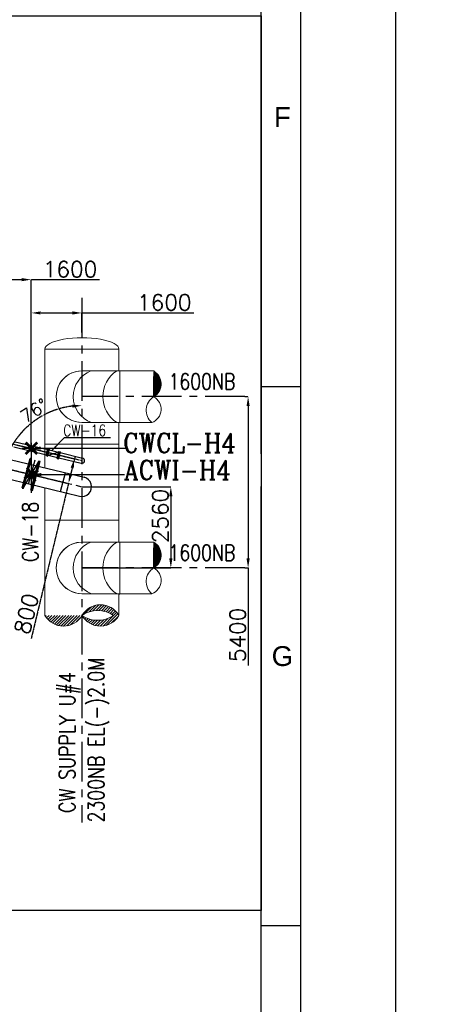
# Model space of a CAD drawing. Header units: inches. Extents: x -341304 to 31571016, y -692717 to 2132253.
# Tile 224 of 256: x 876205 to 903691, y -446218 to -384121. Entities that reach past the tile are written whole.
import ezdxf
from ezdxf.enums import TextEntityAlignment as Align

# ---------------------------------------------------------------- set-up
doc = ezdxf.new("R2010")
doc.units = ezdxf.units.IN
doc.header["$MEASUREMENT"] = 0
doc.linetypes.add('CENTER', pattern=[2, 1.25, -0.25, 0.25, -0.25])
for name, color, linetype in [('0-CL', 8, 'CENTER'), ('0-CW GAS CHLORINATION', 30, 'Continuous'), ('0-CW SUPPLY', 4, 'Continuous'), ('acw', 6, 'Continuous'), ('CWPIPE', 3, 'CENTER'), ('DIM', 1, 'Continuous'), ('ENCASING', 44, 'Continuous'), ('EQP0', 3, 'Continuous'), ('text', 3, 'Continuous')]:
    doc.layers.add(name, color=color, linetype=linetype)
doc.styles.add('ROMANC', font='ROMANC.SHX')
doc.styles.add('ROMANS', font='romans')
doc.styles.add('ROMANT', font='romant', dxfattribs={"height": 5})
doc.styles.get("Standard").update_dxf_attribs({"font": 'arial.ttf'})
doc.dimstyles.new('DIMS-150', dxfattribs={"dimscale": 150, "dimtxt": 2.5, "dimasz": 2.5, "dimexe": 1, "dimexo": 1, "dimgap": 1, "dimtad": 1, "dimtih": 1, "dimtoh": 1, "dimdec": 0, "dimzin": 0, "dimdsep": 46, "dimtxsty": 'ROMANS', "dimcen": 1, "dimclrd": 8, "dimclre": 8, "dimclrt": 3, "dimadec": 0, "dimazin": 0, "dimtfac": 1, "dimtdec": 0, "dimtix": 1, "dimtofl": 0, "dimtmove": 0, "dimatfit": 3, "dimfxl": 1, "dimtolj": 1, "dimtzin": 0, "dimarcsym": 0})
doc.dimstyles.new('User-300', dxfattribs={"dimscale": 400, "dimtxt": 1.5, "dimasz": 1.25, "dimexe": 1, "dimexo": 1, "dimgap": 0.4, "dimtad": 1, "dimdec": 0, "dimlfac": 0.5, "dimzin": 0, "dimdsep": 46, "dimtxsty": 'ROMANS', "dimcen": 1, "dimclrd": 8, "dimclre": 8, "dimclrt": 3, "dimadec": 0, "dimazin": 0, "dimtfac": 1, "dimtdec": 0, "dimtix": 1, "dimtofl": 0, "dimtmove": 0, "dimatfit": 3, "dimfxl": 1, "dimtolj": 1, "dimtzin": 0, "dimarcsym": 0})

# ---------------------------------------------------------------- blocks, each defined once
blk = doc.blocks.new("E'-E'")
at = {"layer": 'text', "insert": (269411.5324228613, -232817.9528739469, -385005.2532784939), "char_height": 900, "width": 8168.930210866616, "attachment_point": 1, "style": 'ROMANS'}
blk.add_mtext('\\pi981.61;{\\W0.8;600NB ACW \\P\\pi981.61;SUPPLY/CW \\P\\pi1701.6;MAKE UP}', dxfattribs=at)
blk = doc.blocks.new('BFV SEAL')
at = {"layer": 'DIM', "color": 1, "insert": (-396560.5151685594, -329721.1268683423, 10342.25757478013), "char_height": 1250, "width": 21761.29386176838, "attachment_point": 1, "style": 'ROMANT'}
blk.add_mtext('\\pi5809.2;{\\W0.8;SCHEME FOR \\P\\pi1999.7;INSTALLATION OF BFV \\P\\pi7642.6;CW1,2&3}', dxfattribs=at)
blk = doc.blocks.new('FORMAT-A0')
for p, q in [((1171.973470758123, 125.8224208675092), (1171.973470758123, 817.0074858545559)), ((1171.973470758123, 421.0074858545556), (1176.973470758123, 421.0074858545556)), ((1171.973470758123, 353.0074858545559), (1176.973470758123, 353.0074858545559))]:
    blk.add_line(p, q)
for points in [[(1188.973470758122, 841.0074858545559), (-0.0265292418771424, 841.0074858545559), (-0.0265292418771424, 0.0074858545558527), (1188.973470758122, 0.0074858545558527)], [(1176.973470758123, 829.0074858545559), (11.97347075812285, 829.0074858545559), (11.97347075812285, 12.00748585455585), (1176.973470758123, 12.00748585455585)]]:
    blk.add_lwpolyline(points, close=True)
for s, p in [('F', (1174.662730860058, 455.0074858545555)), ('G', (1174.662730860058, 387.0074858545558))]:
    blk.add_text(s, height=2.5).set_placement(p, align=Align.MIDDLE)
blk = doc.blocks.new('A$C38D84FB9')
at = {"layer": 'CWPIPE', "color": 1, "ltscale": 1000, "const_width": 75}
for points in [[(0, 0), (-162.1200005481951, 162.1200005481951)], [(0, 0), (-162.1200005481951, -162.1200005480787)], [(0, 0), (162.1200005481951, 162.1200005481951)], [(0, 0), (162.1200005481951, -162.1200005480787)]]:
    blk.add_lwpolyline(points, dxfattribs=at)
blk = doc.blocks.new('*D639')
at = {"layer": '0-CL', "color": 8, "lineweight": -2, "transparency": 16777216}
for p, q in [((873731.9029531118, -401197.9754629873), (873731.9029531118, -400515.865206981)), ((874331.9029531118, -400515.865206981), (876332.0003412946, -400515.865206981)), ((876932.0003412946, -411304.6762356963), (876932.0003412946, -400515.865206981)), ((876932.0003412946, -400515.865206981), (881232.952722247, -400515.865206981))]:
    blk.add_line(p, q, dxfattribs=at)
at = {"layer": '0-CL', "color": 8, "transparency": 16777216}
for points in [[(874331.9029531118, -400415.865206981), (874331.9029531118, -400615.865206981), (873731.9029531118, -400515.865206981)], [(876332.0003412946, -400415.865206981), (876332.0003412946, -400615.865206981), (876932.0003412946, -400515.865206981)]]:
    blk.add_solid(points, dxfattribs=at)
at = {"layer": 'Defpoints', "color": 0, "transparency": 16777216}
for p in [(876932.0003412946, -400515.865206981), (873731.9029531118, -401197.9754629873), (876932.0003412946, -411304.6762356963)]:
    blk.add_point(p, dxfattribs=at)
at = {"layer": '0-CL', "color": 3, "transparency": 16777216, "insert": (879382.4765317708, -399855.865206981), "char_height": 1000, "attachment_point": 5, "style": 'ROMANS'}
blk.add_mtext('\\A1;1600', dxfattribs=at)
blk = doc.blocks.new('*D551')
at = {"layer": '0-CL', "color": 8, "lineweight": -2, "transparency": 16777216}
for p, q in [((876932.0003412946, -403123.3978924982), (876932.0003412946, -402615.8720188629)), ((877532.0003412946, -402615.8720188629), (879531.902950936, -402615.8720188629)), ((880131.902950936, -403858.8081497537), (880131.902950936, -402615.8720188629)), ((880131.902950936, -402615.8720188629), (887182.1319290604, -402615.8720188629))]:
    blk.add_line(p, q, dxfattribs=at)
at = {"layer": '0-CL', "color": 8, "transparency": 16777216}
for points in [[(877532.0003412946, -402515.8720188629), (877532.0003412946, -402715.8720188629), (876932.0003412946, -402615.8720188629)], [(879531.902950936, -402515.8720188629), (879531.902950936, -402715.8720188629), (880131.902950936, -402615.8720188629)]]:
    blk.add_solid(points, dxfattribs=at)
at = {"layer": 'Defpoints', "color": 0, "transparency": 16777216}
for p in [(880131.902950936, -402615.8720188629), (876932.0003412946, -403123.3978924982), (880131.902950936, -403858.8081497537)]:
    blk.add_point(p, dxfattribs=at)
at = {"layer": '0-CL', "color": 3, "transparency": 16777216, "insert": (885331.6557385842, -401955.8720188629), "char_height": 1000, "attachment_point": 5, "style": 'ROMANS'}
blk.add_mtext('\\A1;1600', dxfattribs=at)
blk = doc.blocks.new('*D554')
at = {"layer": '0-CL', "color": 8, "lineweight": -2, "transparency": 16777216}
for p, q in [((890410.3237276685, -407895.1375119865), (890616.6547593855, -407895.1375119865)), ((890616.6547593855, -408495.1375119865), (890616.6547593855, -418095.1375119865)), ((890410.3237276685, -418695.1375119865), (890616.6547593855, -418695.1375119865)), ((890616.6547593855, -418695.1375119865), (890616.6547593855, -424843.2552801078))]:
    blk.add_line(p, q, dxfattribs=at)
at = {"layer": '0-CL', "color": 8, "transparency": 16777216}
for points in [[(890516.6547593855, -408495.1375119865), (890716.6547593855, -408495.1375119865), (890616.6547593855, -407895.1375119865)], [(890516.6547593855, -418095.1375119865), (890716.6547593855, -418095.1375119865), (890616.6547593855, -418695.1375119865)]]:
    blk.add_solid(points, dxfattribs=at)
at = {"layer": 'Defpoints', "color": 0, "transparency": 16777216}
for p in [(890410.3237276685, -407895.1375119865), (890410.3237276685, -418695.1375119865), (890616.6547593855, -418695.1375119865)]:
    blk.add_point(p, dxfattribs=at)
at = {"layer": '0-CL', "color": 3, "transparency": 16777216, "insert": (889956.6547593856, -422921.3505182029), "char_height": 1000, "attachment_point": 5, "rotation": 90, "style": 'ROMANS'}
blk.add_mtext('\\A1;5400', dxfattribs=at)
blk = doc.blocks.new('*D640')
at = {"layer": '0-CL', "color": 8, "lineweight": -2, "transparency": 16777216}
for p, q in [((880131.9029490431, -413572.8066929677), (885741.0682017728, -413572.8066929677)), ((885741.0682017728, -414172.8066929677), (885741.0682017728, -418095.1375119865)), ((880131.9029509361, -418695.1375119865), (885741.0682017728, -418695.1375119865))]:
    blk.add_line(p, q, dxfattribs=at)
at = {"layer": '0-CL', "color": 8, "transparency": 16777216}
for points in [[(885641.0682017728, -414172.8066929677), (885841.0682017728, -414172.8066929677), (885741.0682017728, -413572.8066929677)], [(885641.0682017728, -418095.1375119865), (885841.0682017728, -418095.1375119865), (885741.0682017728, -418695.1375119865)]]:
    blk.add_solid(points, dxfattribs=at)
at = {"layer": 'Defpoints', "color": 0, "transparency": 16777216}
for p in [(880131.9029490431, -413572.8066929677), (880131.9029509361, -418695.1375119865), (885741.0682017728, -418695.1375119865)]:
    blk.add_point(p, dxfattribs=at)
at = {"layer": '0-CL', "color": 3, "transparency": 16777216, "insert": (885081.0682017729, -415423.4756592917), "char_height": 1000, "attachment_point": 5, "rotation": 90, "style": 'ROMANS'}
blk.add_mtext('\\A1;2560', dxfattribs=at)
blk = doc.blocks.new('*D633')
at = {"layer": '0-CL', "color": 8, "lineweight": -2, "transparency": 16777216}
for p, q in [((876026.8080393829, -410940.3348038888), (879657.553622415, -411813.1844424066)), ((874905.6899880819, -412316.3986111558), (879283.5610912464, -413368.8610110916)), ((879517.3064232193, -412396.5631556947), (879423.8082904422, -412785.4822978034)), ((879283.5610912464, -413368.8610110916), (876933.5469886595, -423144.0879763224))]:
    blk.add_line(p, q, dxfattribs=at)
at = {"layer": '0-CL', "color": 8, "transparency": 16777216}
for points in [[(879420.0766376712, -412373.1886224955), (879614.5362087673, -412419.937688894), (879657.553622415, -411813.1844424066)], [(879326.5785048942, -412762.1077646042), (879521.0380759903, -412808.8568310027), (879283.5610912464, -413368.8610110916)]]:
    blk.add_solid(points, dxfattribs=at)
at = {"layer": 'Defpoints', "color": 0, "transparency": 16777216}
for p in [(876026.8080393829, -410940.3348038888), (874905.6899880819, -412316.3986111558), (879657.553622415, -411813.1844424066)]:
    blk.add_point(p, dxfattribs=at)
at = {"layer": '0-CL', "color": 3, "transparency": 16777216, "insert": (876629.7593697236, -421584.1511575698), "char_height": 1000, "attachment_point": 5, "rotation": 76.48232406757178, "style": 'ROMANS'}
blk.add_mtext('\\A1;800', dxfattribs=at)
blk = doc.blocks.new('*D638')
at = {"layer": '0-CL', "color": 8, "lineweight": -2, "transparency": 16777216}
blk.add_arc((880131.902950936, -413572.8066934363), 5116.203072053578, 96.72318864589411, 159.7591354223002, dxfattribs=at)
at = {"layer": '0-CL', "color": 8, "transparency": 16777216}
for points in [[(879527.0716132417, -408391.9580264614), (879538.7990601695, -408591.6138978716), (880131.902950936, -408456.6036213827)], [(875427.3351439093, -411831.8024886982), (875235.9514042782, -411773.7312892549), (875157.4296757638, -412376.9181078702)]]:
    blk.add_solid(points, dxfattribs=at)
at = {"layer": 'Defpoints', "color": 0, "transparency": 16777216}
for p in [(880131.902950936, -401663.4813870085), (866131.9030256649, -410207.1357605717), (876156.5286777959, -410352.2580968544), (880131.9029495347, -413572.8066930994), (880131.9029509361, -434742.1717678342)]:
    blk.add_point(p, dxfattribs=at)
at = {"layer": '0-CL', "color": 3, "transparency": 16777216, "insert": (877110.0151853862, -408767.8638584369), "char_height": 800, "attachment_point": 5, "rotation": 32.166293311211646, "style": 'ROMANS'}
blk.add_mtext('\\A1;76°', dxfattribs=at)
blk = doc.blocks.new('DETAIL-YZ')
at = {"layer": '0-CW SUPPLY', "linetype": 'Continuous', "lineweight": 9, "ltscale": 2500}
h = blk.add_hatch(dxfattribs=at)
h.set_pattern_fill('ANSI31', color=4, scale=100)
h.set_pattern_definition([(45, (3198078.62590616, -281086.9788514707), (-8.838834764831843, 8.838834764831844), [])])
edge = h.paths.add_edge_path()
edge.add_arc((884188.4456539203, -407087.8923084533), 938.8522548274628, -60.03642648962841, 59.94657267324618, ccw=False)
edge.add_arc((884232.6536714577, -408689.1042899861), 895.0245098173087, -69.46559533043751, 61.67232970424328, ccw=False)
edge.add_arc((885195.4817282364, -408754.6864751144), 1008.918498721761, 122.23344300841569, 229.9732913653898, ccw=False)
edge.add_arc((884232.6536714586, -408689.1042899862), 895.0245098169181, -69.46559533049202, 61.672329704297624, ccw=False)
edge.add_arc((885195.4817282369, -408754.6864751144), 1008.918498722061, 122.23344300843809, 229.9732913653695, ccw=False)
h = blk.add_hatch(dxfattribs=at)
h.set_pattern_fill('ANSI31', color=4, scale=100)
h.set_pattern_definition([(45, (3198078.625903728, -291880.8558695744), (-8.838834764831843, 8.838834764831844), [])])
edge = h.paths.add_edge_path()
edge.add_arc((884188.4456514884, -417881.7693265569), 938.8522548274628, -60.03642648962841, 59.94657267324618, ccw=False)
edge.add_arc((884232.6536690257, -419482.9813080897), 895.0245098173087, -69.46559533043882, 61.67232970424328, ccw=False)
edge.add_arc((885195.4817258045, -419548.563493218), 1008.918498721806, 122.23344300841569, 229.9732913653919, ccw=False)
edge.add_arc((884232.6536690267, -419482.9813080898), 895.0245098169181, -69.46559533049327, 61.672329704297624, ccw=False)
edge.add_arc((885195.481725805, -419548.563493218), 1008.918498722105, 122.23344300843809, 229.9732913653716, ccw=False)
at = {"layer": 'CWPIPE', "linetype": 'Continuous', "lineweight": 9, "ltscale": 2500}
h = blk.add_hatch(dxfattribs=at)
h.set_pattern_fill('ANSI31', color=4, scale=1000)
h.set_pattern_definition([(45, (601658.8119549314, -288329.7174009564), (-88.38834764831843, 88.38834764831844), [])])
edge = h.paths.add_edge_path()
edge.add_arc((878964.4029498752, -421022.6755663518), 1347.31453874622, 209.9411441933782, 330.0588558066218)
edge.add_arc((881299.4029520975, -421022.6755668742), 1347.314538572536, 209.9411441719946, 330.05885581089)
edge.add_arc((881299.4029518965, -422367.5922384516), 1347.314538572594, 29.94114417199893, 150.0588558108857)
edge.add_arc((881132.6172377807, -420215.8541475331), 1785.972473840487, 235.9221393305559, 304.0778606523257)
edge.add_arc((881132.6172373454, -423130.4981460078), 1749.771297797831, 55.11637331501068, 124.8836266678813)
at = {"color": 0}
blk.add_line((876932.0003412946, -410802.6696986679), (876932.0003412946, -413962.884197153), dxfattribs=at)
at = {"color": 7}
for p, q in [((877878.6946012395, -411614.9505699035), (877988.2783975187, -411175.4339691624)), ((877878.6946012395, -411614.9505699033), (877977.276647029, -411639.5298344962)), ((877927.9856241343, -411627.2402021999), (878037.5694204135, -411187.7236014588)), ((877977.2766470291, -411639.5298344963), (878086.8604433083, -411200.0132337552)), ((877988.2783975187, -411175.4339691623), (878086.8604433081, -411200.0132337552)), ((877991.7885495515, -411581.3257725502), (878663.6467563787, -411405.6444988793)), ((877991.7885495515, -411581.3257725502), (878583.0867651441, -411728.7529757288)), ((878072.3485407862, -411258.2172957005), (878663.6467563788, -411405.6444988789)), ((878568.5748626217, -411786.9570376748), (878678.158658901, -411347.4404369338)), ((878617.8658855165, -411799.2466699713), (878727.4496817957, -411359.7300692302)), ((878667.1569084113, -411811.5363022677), (878776.7407046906, -411372.0197015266)), ((878678.1586589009, -411347.4404369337), (878776.7407046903, -411372.0197015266)), ((878568.5748626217, -411786.9570376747), (878667.1569084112, -411811.5363022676))]:
    blk.add_line(p, q, dxfattribs=at)
at = {"elevation": 6.534865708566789e-10}
blk.add_lwpolyline([(880123.8033193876, -404174.5429200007), (880131.9029505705, -404174.5429200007)], dxfattribs=at)
at = {"layer": '0-CL', "lineweight": -3, "ltscale": 2000}
for p, q in [((880131.902950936, -401663.4813870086), (880131.9029509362, -434742.1717678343)), ((890410.3237276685, -407895.1375119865), (880131.9029457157, -407895.1375119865)), ((876342.4453648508, -411149.2930381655), (877521.5553177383, -411149.2930381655)), ((876395.1924371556, -413701.3106700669), (876914.9813731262, -411761.4319518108)), ((876765.4220113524, -413424.8257158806), (877178.7521941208, -411882.2564734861)), ((876947.8077507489, -413849.3834970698), (877463.4384427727, -411925.0235564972)), ((890410.3237309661, -418695.1375119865), (880131.9029490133, -418695.1375119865))]:
    blk.add_line(p, q, dxfattribs=at)
at = {"layer": '0-CL', "lineweight": -3, "ltscale": 200}
blk.add_line((864531.9030256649, -408176.9013832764), (880131.9029509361, -411927.2204248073), dxfattribs=at)
at = {"layer": '0-CL', "lineweight": -3, "ltscale": 1000}
blk.add_line((866131.9030256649, -410207.1357605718), (880131.9029495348, -413572.8066930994), dxfattribs=at)
at = {"layer": '0-CW GAS CHLORINATION', "linetype": 'Continuous', "ltscale": 100}
for p, q in [((875839.2501277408, -411066.4887523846), (877892.3776135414, -411560.0710050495)), ((875919.8129735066, -410743.3688266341), (877972.9404593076, -411236.9510792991)), ((878763.0576923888, -411426.8992663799), (880170.821547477, -411765.3328315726)), ((879642.2703779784, -411980.7540939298), (879720.1075735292, -411656.9789080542)), ((878682.4948466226, -411750.0191921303), (880092.984351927, -412089.1080174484))]:
    blk.add_line(p, q, dxfattribs=at)
blk.add_arc((880131.902949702, -411927.2204245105), 166.5, 256.4823240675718, 76.48232406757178, dxfattribs=at)
at = {"layer": '0-CW SUPPLY', "color": 4, "linetype": 'Continuous', "lineweight": 9, "ltscale": 2500}
for p, q in [((880131.9029500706, -406275.2604905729), (884658.6297508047, -406275.2604905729)), ((882533.5441180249, -409521.1375152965), (882533.5441180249, -406269.1375086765)), ((880131.9029500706, -409527.2604905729), (884546.6012094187, -409527.2604905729)), ((880131.9029476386, -417069.1375086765), (884658.6297483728, -417069.1375086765)), ((882533.5441180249, -420321.1375152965), (882533.5441180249, -417069.1375086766)), ((880131.9029476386, -420321.1375086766), (884546.6012069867, -420321.1375086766))]:
    blk.add_line(p, q, dxfattribs=at)
at = {"layer": '0-CW SUPPLY', "color": 4, "linetype": 'Continuous', "lineweight": 9, "ltscale": 2500, "elevation": 6.534865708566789e-10}
for points in [[(884658.6297508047, -406275.2604905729, -0.5772513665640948), (884657.3547674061, -407901.2604905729, -0.6440727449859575), (884546.6012094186, -409527.2604905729, -0.5080964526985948), (884657.3547674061, -407901.2604905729, -0.6440727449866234), (884546.6012094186, -409527.2604905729, -0.5080964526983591), (884657.3547674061, -407901.2604905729, -0.5080964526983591)], [(884658.6297483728, -417069.1375086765, -0.5772513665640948), (884657.3547649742, -418695.1375086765, -0.6440727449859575), (884546.6012069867, -420321.1375086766, -0.5080964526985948), (884657.3547649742, -418695.1375086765, -0.6440727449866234), (884546.6012069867, -420321.1375086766, -0.5080964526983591), (884657.3547649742, -418695.1375086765, -0.5080964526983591)]]:
    blk.add_lwpolyline(points, format="xyb", dxfattribs=at)
at = {"layer": '0-CW SUPPLY', "color": 4, "linetype": 'Continuous', "lineweight": 9, "ltscale": 2500}
for centre, radius, start, end in [((880131.9029476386, -407895.1375119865), 1626, 89.99999994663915, 270.0000000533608), ((880131.9029476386, -407895.1375119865), 1626.00000331, 90, 270), ((881321.5806759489, -407889.014533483), 1736.485340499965, 111.1167766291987, 250.0348091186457), ((883407.1049448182, -407895.1375119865), 1952.764031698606, 123.6264285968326, 236.3735714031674), ((880131.9029476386, -418695.1375119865), 1626, 89.99999994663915, 270.0000000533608), ((880131.9029476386, -418695.1375119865), 1626.00000331, 90, 270), ((881321.5806759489, -418689.0145334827), 1736.485340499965, 111.1167766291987, 250.0348091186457), ((883407.1049448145, -418695.1375119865), 1952.764031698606, 123.6264285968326, 236.3735714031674)]:
    blk.add_arc(centre, radius, start, end, dxfattribs=at)
at = {"layer": 'acw', "color": 6, "linetype": 'Continuous', "ltscale": 100}
for p, q in [((866274.4876781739, -409614.0340687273), (880274.4876020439, -412979.7050012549)), ((865989.3183731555, -410800.2374524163), (879989.3182970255, -414165.908384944)), ((876363.741862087, -413636.635096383), (876856.4233243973, -411797.9228471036)), ((876454.7672209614, -413661.0252677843), (876947.4486832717, -411822.3130185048)), ((876479.2414539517, -413569.6861867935), (877384.564405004, -412037.3347550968)), ((876856.4233243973, -411797.9228471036), (876947.4486832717, -411822.3130185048)), ((876916.3571756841, -413784.707923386), (877409.0386379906, -411945.9956741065)), ((877007.3825345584, -413809.0980947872), (877500.0639968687, -411970.3858455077)), ((877409.0386379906, -411945.9956741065), (877500.0639968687, -411970.3858455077)), ((878787.3700037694, -413876.9539238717), (879103.2349425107, -412698.1299260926)), ((876363.741862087, -413636.635096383), (876454.7672209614, -413661.0252677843)), ((876916.3571756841, -413784.707923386), (877007.3825345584, -413809.0980947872))]:
    blk.add_line(p, q, dxfattribs=at)
blk.add_circle((876931.6153848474, -412804.583602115), 94.43576547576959, dxfattribs=at)
blk.add_arc((880131.9029490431, -413572.8066929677), 610, 254.9999999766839, 76.48270081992, dxfattribs=at)
at = {"layer": 'CWPIPE', "color": 4, "linetype": 'Continuous', "lineweight": 9, "ltscale": 2500}
for p, q in [((877796.9029513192, -404895.1375119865), (877796.9029502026, -412384.0810947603)), ((882466.9029513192, -404895.1375119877), (877796.9029513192, -404895.1375119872)), ((882466.9029513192, -404895.1375119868), (882466.9029511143, -406269.137511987)), ((882466.9029513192, -410895.1375119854), (877796.9029513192, -410895.1375119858)), ((877796.9029500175, -413638.8406245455), (877796.9029488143, -421695.1339024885)), ((877796.9029492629, -415695.1375119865), (882466.9029497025, -415695.1375119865)), ((882466.9029490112, -420321.1375086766), (882466.9029488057, -421695.1339024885))]:
    blk.add_line(p, q, dxfattribs=at)
at = {"layer": 'CWPIPE', "color": 4, "linetype": 'Continuous', "lineweight": 9, "ltscale": 2500, "elevation": 6.534865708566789e-10}
blk.add_lwpolyline([(877796.9029488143, -421695.1339024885, 0.578035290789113), (880131.9029509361, -421695.1339024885, 0.5780352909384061), (882466.9029530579, -421695.1339028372, 0.5780352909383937), (880131.9029509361, -421695.1339024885, 0.306473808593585), (882133.3315241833, -421695.1339027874, 0.3141826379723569), (880131.9029509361, -421695.1339024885, 0.3141826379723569)], format="xyb", dxfattribs=at)
at = {"layer": 'CWPIPE', "color": 4, "linetype": 'Continuous', "lineweight": 9, "ltscale": 2500}
blk.add_ellipse((880131.9513124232, -404895.1375119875), major_axis=(-2334.951634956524, 2.8048e-12), ratio=0.3080924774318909, start_param=3.139905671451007, end_param=6.283185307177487, dxfattribs=at)
at = {"layer": 'ENCASING', "elevation": 6.534865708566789e-10}
blk.add_lwpolyline([(882466.902949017, -420321.1375119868), (882533.5441180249, -420321.1375119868)], dxfattribs=at)
at = {"layer": 'CWPIPE', "ltscale": 1000, "xscale": 2.25, "yscale": 2.25, "zscale": 2.25}
blk.add_blockref('A$C38D84FB9', (876941.8203955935, -411149.2930381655), dxfattribs=at)
at = {"layer": 'CWPIPE', "ltscale": 1000, "xscale": 2.25, "yscale": 2.25, "zscale": 2.25, "rotation": 255.5766705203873}
blk.add_blockref('A$C38D84FB9', (876932.4940503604, -412802.509938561), dxfattribs=at)
at = {"layer": 'text', "style": 'ROMANS', "width": 0.8}
for s, height, p in [('1600NB', 1000, (885592.83797191, -407439.2172588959, -8.893646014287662e-07)), ('CW-16', 712.5, (878948.9563544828, -410379.6354202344, 8513.526107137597)), ('1600NB', 1000, (885592.83797191, -418239.2172588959, -8.893646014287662e-07))]:
    blk.add_text(s, height=height, dxfattribs=at).set_placement(p)
for s, height, p in [('CW-18', 999.9999999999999, (877372.2705045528, -418327.5368835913, -1.553293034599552e-06)), ('2300NB EL(-)2.0M', 1000, (881525.0757145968, -434749.22750615, -8.893646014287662e-07)), ('CW SUPPLY U#4', 1000, (879699.9456992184, -434151.2484552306, -8.893646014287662e-07))]:
    blk.add_text(s, height=height, rotation=90, dxfattribs=at).set_placement(p)
at = {"layer": 'text', "char_height": 750, "width": 6956.083112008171, "attachment_point": 1, "style": 'ROMANS'}
for s, insert in [('\\pi1178;{\\W0.8;150NB CW \\P\\pi635.18;CHLORI. U#3}', (788027.566954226, -394474.2563992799, 10156.48728570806)), ('\\pi1178;{\\W0.8;150NB CW \\P\\pi620.9;CHLORI. U#4 \\P\\pi235.18;BOP EL2.085M}', (839324.1972139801, -420755.0456814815, 10156.48728570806))]:
    blk.add_mtext(s, dxfattribs=dict(at, insert=insert))
at = {"layer": '0-CL'}
for base, p1, p2, picture, middle, dimtype in [((876932.0003412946, -400515.865206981), (873731.9029531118, -401197.9754629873), (876932.0003412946, -411304.6762356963), '*D639', (879382.4765317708, -400515.865206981), 160), ((880131.902950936, -402615.8720188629), (876932.0003412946, -403123.3978924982), (880131.902950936, -403858.8081497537), '*D551', (885331.6557385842, -402615.8720188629), 128)]:
    dim = blk.add_linear_dim(base=base, p1=p1, p2=p2, dimstyle='User-300', override={"dimtxt": 2.5, "dimasz": 1.5, "dimexe": 0, "dimexo": 0, "dimtad": 3}, dxfattribs=at)
    dim.commit()
    dim.dimension.update_dxf_attribs({"geometry": picture, "text_midpoint": middle, "dimtype": dimtype})
dim = blk.add_angular_dim_2l(base=(876156.5286777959, -410352.2580968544), line1=((880131.902950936, -401663.4813870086), (880131.9029509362, -434742.1717678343)), line2=((866131.9030256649, -410207.1357605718), (880131.9029495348, -413572.8066930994)), dimstyle='User-300', override={"dimtxt": 2, "dimasz": 1.5, "dimexe": 0, "dimexo": 0, "dimtad": 3}, dxfattribs=at)
dim.commit()
dim.dimension.update_dxf_attribs({"geometry": '*D638', "text_midpoint": (877408.1470751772, -409241.907502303), "dimtype": 162})
dim = blk.add_linear_dim(base=(879657.553622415, -411813.1844424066), p1=(874905.6899880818, -412316.3986111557), p2=(876026.8080393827, -410940.3348038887), angle=76.48232406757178, dimstyle='User-300', override={"dimtxt": 2.5, "dimasz": 1.5, "dimexe": 0, "dimexo": 0, "dimtad": 3}, dxfattribs=at)
dim.commit()
dim.dimension.update_dxf_attribs({"geometry": '*D633', "text_midpoint": (877271.4759543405, -421738.4230766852), "dimtype": 160})
at = {"color": 0}
blk.add_leader([(878233.5028793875, -411298.3975850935), (879039.8635807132, -410466.3370702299), (881934.1530586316, -410466.3370702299)], dimstyle='DIMS-150', override={"dimgap": 1, "dimtad": 0}, dxfattribs=at)
at = {"layer": 'DIM', "color": 0}
blk.add_leader([(876932.0003412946, -411139.4729838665), (882883.8769874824, -411139.4729838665)], dimstyle='DIMS-150', override={"dimasz": 4, "dimtad": 0}, dxfattribs=at)
blk.add_wipeout([(882407.9117481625, -413544.0268640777), (891785.0546053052, -413544.0268640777), (891785.0546053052, -411504.02686407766), (882407.9117481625, -411504.02686407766)]).translate(0, 0, -2.143642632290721e-07).dxf.layer = 'EQP0'
at = {"color": 7}
blk.add_lwpolyline([(835770.0920386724, -383867.6862194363), (891436.0301290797, -383867.6862194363), (891436.0301290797, -440312.4223573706), (835770.0920386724, -440312.4223573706)], close=True, dxfattribs=at)
at = {"layer": 'CWPIPE', "color": 4, "linetype": 'Continuous', "lineweight": 9, "ltscale": 2500}
blk.add_line((882466.9029506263, -409521.1375119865), (882466.9029494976, -417069.1375086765), dxfattribs=at)
at = {"layer": 'EQP0', "color": 1, "style": 'ROMANC', "width": 0.9}
for s, p in [('CWCL-H4', (882730.1616407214, -411412.6580600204, -2.143642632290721e-07)), ('ACWI-H4', (882776.4831767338, -413124.0268640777, -2.143642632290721e-07))]:
    blk.add_text(s, height=1200, dxfattribs=at).set_placement(p)
at = {"layer": '0-CL'}
dim = blk.add_linear_dim(base=(890616.6547593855, -418695.1375119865), p1=(890410.3237276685, -407895.1375119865), p2=(890410.3237276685, -418695.1375119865), angle=90, dimstyle='User-300', override={"dimtxt": 2.5, "dimasz": 1.5, "dimexe": 0, "dimexo": 0}, dxfattribs=at)
dim.commit()
dim.dimension.update_dxf_attribs({"geometry": '*D554', "text_midpoint": (890616.6547593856, -422921.3505182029), "dimtype": 128})
dim = blk.add_linear_dim(base=(885741.0682017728, -418695.1375119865), p1=(880131.9029490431, -413572.8066929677), p2=(880131.9029509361, -418695.1375119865), angle=90, text='2560', dimstyle='User-300', override={"dimtxt": 2.5, "dimasz": 1.5, "dimexe": 0, "dimexo": 0}, dxfattribs=at)
dim.commit()
dim.dimension.update_dxf_attribs({"geometry": '*D640', "text_midpoint": (885741.0682017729, -415423.4756592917), "dimtype": 160})
at = {"layer": 'DIM', "color": 0}
blk.add_leader([(876964.3153518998, -412811.3025815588), (882825.6462152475, -412811.3025815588)], dimstyle='DIMS-150', override={"dimasz": 4, "dimgap": 1, "dimtad": 0}, dxfattribs=at)

msp = doc.modelspace()

# ---------------------------------------------------------------- block references
at = {"xscale": 500.0000000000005, "yscale": 500.0000000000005, "zscale": 500.0000000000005}
msp.add_blockref('FORMAT-A0', (305449.2947500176, -617760.6897015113), dxfattribs=at)
at = {"color": 20}
msp.add_blockref('BFV SEAL', (900374.6473544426, -85059.90003297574), dxfattribs=at)
at = {"color": 7}
msp.add_blockref("E'-E'", (455481.1190275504, -162481.9546193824), dxfattribs=at)

# ---------------------------------------------------------------- texts
at = {"layer": 'text', "insert": (614011.8514818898, -433060.2542692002), "char_height": 1250, "attachment_point": 1, "style": 'ROMANS'}
msp.add_mtext_dynamic_manual_height_columns("\\pi-5000,l5000;1.^IALL DIMENSIONS ARE IN MM & ELEVATIONS ARE IN METRES UNLESS STATED OTHER WISE.\\P2.^IALL ELEVATIONS ARE REFERRED TO POWER HOUSE FINISHED GROUND FLOOR ELEVATION 0.0M WHICH    ^I{\\H1.4167x; }CORRESPONDS TO RL 69.5M. WHEREAS, PIPE ELEVATIONS ARE W.R.T CENTRE LINE OF PIPE UNLESS OTHERWISE {\\H1.2778x; }NOTED.{\\H1.3241x; }\\P\\pi-2500,l2500;3. ^IDESIGN PARAMETERS: {\\H1.3086x; }\\P\\pi0,l0;^IPRESSURE : 5 kg/sq.cm (g) FOR CW SYSTEM.{\\H1.5043x; }\\P^IPRESSURE : 7.5 kg/sq.cm (g) FOR ACW SYSTEM.{\\H1.5462x; }\\P^IDESIGN CW/ACW INLET TEMP. TO CONDENSER & VACUUM PUMP HEAT EXCH. =33°C.{\\H1.5322x; }\\P^IDESIGN ACW INLET TEMP. TO PHE'S = 36°C{\\H1.5369x; }\\P^IDESIGN MECHANICAL TEMPERATURE = 50°C{\\H1.3448x; }\\P\\pi-5000,l5000;4.^IMATERIALS OF CONSTRUCTION:{\\H1.3017x; }\\P\\pi-2500,l2500;^I^IA) PIPING UP TO AND INCLUDING 150NB SHALL BE CARBON STEEL ERW, IS:1239 (HEAVY GRADE).{\\H1.5066x; }\\P^I^IB) PIPING 200NB AND ABOVE SHALL BE CARBON STEEL ROLLED AND WELDED AS PER IS-3589 FABRICATED FROM     {\\H1.5454x; }^ICS PLATES AS PER IS:2062 GR. B.{\\H1.342x; }\\P\\pi-5000,l5000;5.^INORMAL MEASUREMENT STUBS SHALL BE AS PER DRG. NO: PE-DG-411-145-I101.{\\H1.3027x; }\\P6.^IPAINTING PROTECTION-PIPES:{\\H1.3158x; }\\P\\pi-2500,l2500;6.1^IINTERNAL SURFACE (FOR PIPE SIZE>1000NB):{\\H1.5019x; }\\P^I  A) SURFACE CLEANING BY WIRE BRUSH.{\\H1.547x; }\\P  ^IB) APPLICATION OF ONE COAT OF EPOXY RESIN BASED RED OXIDE PRIMER FOLLOWED BY ADEQUATE No. OF ^I{\\H1.532x; }^IFINISH PAINT OF COAL TAR EPOXY BASED PAINT TO ACHIEVE TOTAL DFT OF 150 MICRONS.{\\H1.3465x; }\\P6.2^IEXTERNAL SURFACE:{\\H1.3012x; }\\P^I^IA) SURFACE CLEANING BY WIRE BRUSH.{\\H1.5068x; }\\P\\pi-5000,l5000;^IB) APPLICATION OF ONE COAT OF RED LEAD PRIMER FOLLOWED BY ADEQUATE No. OF FINISH COATS OF {\\H1.5454x; }SYNTHETIC ENAMEL PAINT TO ACHIEVE TOTAL DFT OF 150 MICRONS.{\\H1.342x; }\\P\\pi-2500,l2500;6.3^ICW & CW MAKE UP BURIED PORTION COMING UNDER RAIL OR ROAD SHALL BE CONCRETE ENCASED.{\\H1.3027x; }\\P6.4^ICW & CW MAKE UP BURIED PIPE SHALL BE PROTECTED AS UNDER (AS PER IS-10221):{\\H1.5063x; }\\P\\pi0,l0;^IA) SURFACE CLEANING BY WIRE BRUSH.{\\H1.5455x; }\\P^IB) APPLY ONE COAT OF COALTAR/PRIMER/ENAMEL CONFORMING TO AWWA C-203/IS 10221/IS 15337.{\\H1.5324x; }\\P\\pi-5000,l5000;^IC) APPLY ONE LAYER OF TAPE COMPRISING OF COALTAR APPLICATION OF TAPE SHALL CONFORM TO AWWA {\\H1.5368x; }C-203/IS 15337 (APPENDIX-B) WITH THICKNESS OF TAPE AS 4mm.{\\H1.5354x; }\\P7.^I600NB MANHOLE WITH 150 NB VENT VALVE SHALL BE PROVIDED ON THE CW LINE AS PER^ILOCATION INDICATED IN {\\H1.3454x; }THE DRAWING. MANHOLE PROVIDED ON OTHER PIPES SHALL BE WITHOUT VENT VALVE. MAN HOLE ASSEMBLY {\\H1.3015x; }INCLUDING FLANGE, BLANK FLANGE WITH LIFTING LUGS, GASKET ETC. TO BE SUPPLIED ^IBY PC{\\W0.8;.\\H1.3162x;\\W1; }\\P8.^ICW SYSTEM : 150NB DRAIN & VENT VALVES SHALL BE PROVIDED.{\\H1.3113x; }\\P^IACW SYSTEM : 50 NB SIZE DRAIN & VENT VALVES SIZES FOR PIPE SIZES 400 NB & ABOVE. 25 NB DRAIN ^I& {\\H1.3129x; }VENT VALVES FOR PIPE SIZES UP TO 350NB. OTHER THAN THOSE INDICATED IN THE DRG., DRAINS & VENTS {\\H1.3124x; }SHALL BE SUITABLY LOCATED AT SITE AS PER REQUIREMENT. {\\W0.8; }{\\H1.3125x; }\\P9.^IDETAILS OF CW PUMP HOUSE & CW CHANNELS ARE SHOWN FOR REFERENCE ONLY. FOR DETAILS RESPECTIVE GA     {\\H1.3125x; }DRAWING TO BE REFERRED.{\\H1.3125x; }\\P10.^IENCASING, CONCRETE BLOCK & CW CHANNEL ARE SHOWN INDICATIVELY. FOR CONCRETE DETAILS OF SAME, CIVIL {\\H1.3125x; }DRGS. SHALL BE REFERRED.{\\H1.3125x; }\\P11.^ICIVIL TO PROVIDE CONCRETE ENCASING FOR PIPES WHERE EVER EARTH COVER IS LESS THAN 500MM BELOW       {\\H1.3125x; }DRAINS, TRENCHES & ANY OTHER CIVIL STRUCTURE.{\\H1.3125x; }\\P12.^IDEBRIS DISCHARGE PIPE FROM SELF CLEANING STRAINERS TO NEAREST DRAIN TO BE SUITABLY ROUTED AT SITE.{\\H1.3125x; }\\P13.^IHUME PIPE AT ROAD CROSSING SHALL BE AS PER IS456 NP3.^I^I{\\H1.3125x; }", width=116970.4179356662, gutter_width=18361.74976467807, heights=[127118.077694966], dxfattribs=at)

# ---------------------------------------------------------------- next in the draw order: block references
at = {"color": 0}
msp.add_blockref('DETAIL-YZ', (0, 0), dxfattribs=at)

doc.saveas('drawing.dxf')
